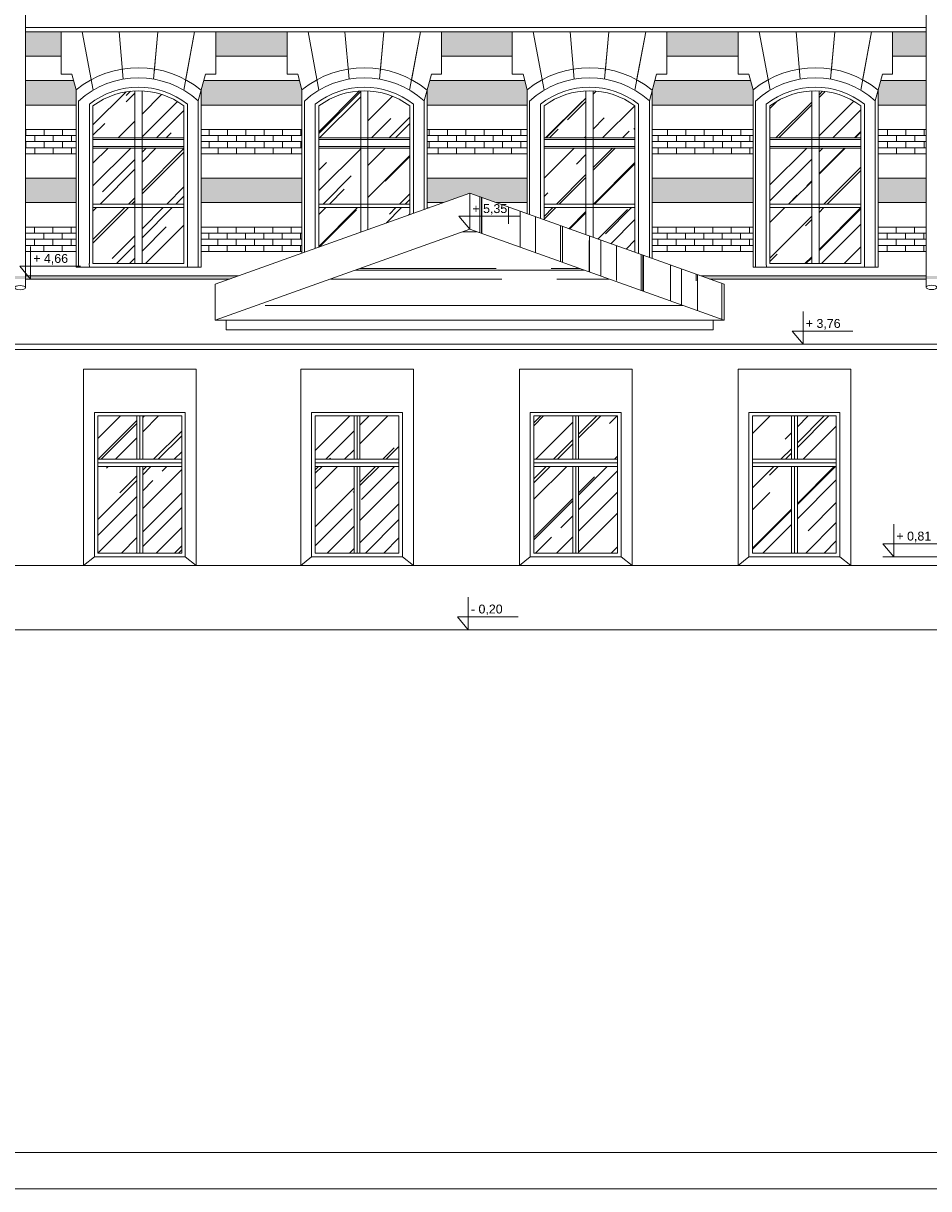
# Model space of a CAD drawing. Header units: millimetres. Extents: x -5254 to 173417, y -28809 to -6400.
# Tile 162 of 256: x 119627 to 120881, y -13512 to -11898. Entities that reach past the tile are written whole.
import ezdxf

# ---------------------------------------------------------------- set-up
doc = ezdxf.new("R2010")
doc.units = ezdxf.units.MM
for name, color, linetype, lineweight in [('me_cegła', 7, 'Continuous', 5), ('me_cienka', 7, 'Continuous', 15), ('me_cienkie', 7, 'Continuous', 9), ('me_drewno', 7, 'Continuous', 15), ('me_koty', 7, 'Continuous', 13), ('me_szyby', 7, 'Continuous', 13), ('me_tabela', 7, 'Continuous', 20), ('me_ściany', 7, 'Continuous', 20)]:
    doc.layers.add(name, color=color, linetype=linetype, lineweight=lineweight)
doc.styles.add('TABELKA', font='arial.ttf')

# ---------------------------------------------------------------- blocks, each defined once
blk = doc.blocks.new('KOTA')
at = {"color": 0}
for p, q in [((0, 0), (0, 50)), ((-16.6, 20), (76.8, 20)), ((-16.6, 20), (0, 0))]:
    blk.add_line(p, q, dxfattribs=at)
at = {"color": 0, "style": 'TABELKA', "flags": 4}
blk.add_attdef('POZIOM', (1.4, 25), '', height=13.7, rotation=360, dxfattribs=at)

msp = doc.modelspace()

# ---------------------------------------------------------------- hatches: boundary and pattern name
at = {"layer": 'me_cegła'}
h = msp.add_hatch(dxfattribs=at)
h.set_pattern_fill('AR-BRSTD', color=256, scale=0.125)
h.set_pattern_definition([(0, (122061.587, -11943.84), (0, 8.467725), []), (90, (122061.587, -11943.84), (-12.7, 8.467725), [8.467725, -8.467725])])
h.paths.add_polyline_path([(122163.55, -11911.04), (122061.59, -11910.96), (122061.59, -11943.84), (122163.55, -11943.84)])
h.paths.add_polyline_path([(121847.47, -11910.79), (121670.59, -11910.65), (121670.59, -11943.84), (121847.47, -11943.84)])
h.paths.add_polyline_path([(121456.47, -11910.48), (121280.59, -11910.34), (121280.59, -11943.84), (121456.47, -11943.84)])
h.paths.add_polyline_path([(121066.47, -11910.18), (120894.55, -11910.04), (120894.55, -11943.84), (121066.47, -11943.84)])
h.paths.add_polyline_path([(120616.97, -11910.04), (120518.09, -11910.04), (120518.09, -11943.84), (120616.97, -11943.84)])
h.paths.add_polyline_path([(120303.97, -11910.04), (120206.09, -11910.04), (120206.09, -11943.84), (120303.97, -11943.84)])
h.paths.add_polyline_path([(119991.97, -11910.04), (119893.13, -11910.04), (119893.13, -11943.84), (119991.97, -11943.84)])
h.paths.add_polyline_path([(119614.55, -11943.84), (119614.55, -11910.04), (119612.55, -11910.04), (119612.55, -11943.84)])
h.paths.add_polyline_path([(119629.55, -11910.04), (119629.55, -11943.84), (119679.02, -11943.84), (119679.02, -11910.04)])
h.paths.add_polyline_path([(120892.55, -11910.04), (120892.55, -11943.84), (120894.55, -11943.84), (120894.55, -11910.04)])
h.paths.add_polyline_path([(120877.55, -11943.84), (120877.55, -11910.04), (120831.09, -11910.04), (120831.09, -11943.84)])
h = msp.add_hatch(dxfattribs=at)
h.set_pattern_fill('AR-BRSTD', color=256, scale=0.125)
h.set_pattern_definition([(0, (118381.551, -12011.44), (0, 8.467725), []), (90, (118381.551, -12011.44), (-12.7, 8.467725), [8.467725, -8.467725])])
h.paths.add_polyline_path([(118493.55, -12011.44), (118493.55, -11977.64), (118381.55, -11977.64), (118381.55, -11987.59), (118437.55, -11987.59), (118437.55, -11990.59), (118381.55, -11990.59), (118381.55, -12011.44)])
h.paths.add_polyline_path([(118639.24, -12011.44), (118639.24, -11986.29), (118636.92, -11977.64), (118508.55, -11977.64), (118508.55, -12011.44)])
h.paths.add_polyline_path([(118872.65, -12011.44), (118872.65, -11977.64), (118815.04, -11977.64), (118812.59, -11986.79), (118812.59, -12011.44)])
h.paths.add_polyline_path([(118907.65, -12011.44), (118944.26, -12011.44), (118944.26, -11986.29), (118941.94, -11977.64), (118907.65, -11977.64)])
h.paths.add_polyline_path([(119252.24, -12011.44), (119252.24, -11986.29), (119249.92, -11977.64), (119120.06, -11977.64), (119117.61, -11986.79), (119117.61, -12011.44)])
h.paths.add_polyline_path([(119428.04, -11977.64), (119425.59, -11986.79), (119425.59, -12011.44), (119612.55, -12011.44), (119612.55, -11977.64)])
h.paths.add_polyline_path([(119876.62, -11977.64), (119873.09, -11990.79), (119873.09, -12011.44), (120012.7, -12011.44), (120012.7, -11990.29), (120009.31, -11977.64)])
h.paths.add_polyline_path([(120189.57, -11977.64), (120186.05, -11990.79), (120186.05, -12011.44), (120324.7, -12011.44), (120324.7, -11990.29), (120321.31, -11977.64)])
h.paths.add_polyline_path([(120501.57, -11977.64), (120498.05, -11990.79), (120498.05, -12011.44), (120637.7, -12011.44), (120637.7, -11990.29), (120634.31, -11977.64)])
h.paths.add_polyline_path([(121087.2, -12011.44), (121087.2, -11996.29), (121082.21, -11977.64), (120894.55, -11977.64), (120894.55, -12011.44)])
h.paths.add_polyline_path([(121477.2, -12011.44), (121477.2, -11994.29), (121472.74, -11977.64), (121265.68, -11977.64), (121260.55, -11996.79), (121260.55, -12011.44)])
h.paths.add_polyline_path([(121868.2, -12011.44), (121868.2, -11994.29), (121863.74, -11977.64), (121655.14, -11977.64), (121650.55, -11994.79), (121650.55, -12011.44)])
h.paths.add_polyline_path([(122163.55, -12011.44), (122163.55, -11977.64), (122046.14, -11977.64), (122041.55, -11994.79), (122041.55, -12011.44)])
h.paths.add_polyline_path([(119614.55, -12011.44), (119614.55, -11977.64), (119612.55, -11977.64), (119612.55, -12011.44)])
h.paths.add_polyline_path([(119629.55, -11977.64), (119629.55, -12011.44), (119699.75, -12011.44), (119699.75, -11990.29), (119696.36, -11977.64)])
h.paths.add_polyline_path([(120892.55, -11977.64), (120892.55, -12011.44), (120894.55, -12011.44), (120894.55, -11977.64)])
h.paths.add_polyline_path([(120877.55, -12011.44), (120877.55, -11977.64), (120814.57, -11977.64), (120811.05, -11990.79), (120811.05, -12011.44)])
h = msp.add_hatch(dxfattribs=at)
h.set_pattern_fill('AR-BRSTD', color=256, scale=0.125)
h.set_pattern_definition([(0, (120811.049, -12079.04), (0, 8.467725), []), (90, (120811.049, -12079.04), (-12.7, 8.46772), [8.46772, -8.46772])])
h.paths.add_polyline_path([(120498.05, -12045.24), (120498.05, -12079.04), (120637.7, -12079.04), (120637.7, -12045.24)])
h.paths.add_polyline_path([(120186.05, -12045.24), (120186.05, -12079.04), (120324.7, -12079.04), (120324.7, -12045.24)])
h.paths.add_polyline_path([(120012.7, -12079.04), (120012.7, -12045.24), (119873.09, -12045.24), (119873.09, -12079.04)])
h.paths.add_polyline_path([(119614.55, -12079.04), (119614.55, -12045.24), (119612.55, -12045.24), (119612.55, -12079.04)])
h.paths.add_polyline_path([(119629.55, -12045.24), (119629.55, -12079.04), (119699.75, -12079.04), (119699.75, -12045.24)])
h.paths.add_polyline_path([(120892.55, -12045.24), (120892.55, -12079.04), (120894.55, -12079.04), (120894.55, -12045.24)])
h.paths.add_polyline_path([(120877.55, -12079.04), (120877.55, -12045.24), (120811.05, -12045.24), (120811.05, -12079.04)])
h = msp.add_hatch(dxfattribs=at)
h.set_pattern_fill('AR-BRSTD', color=256, scale=0.125)
h.set_pattern_definition([(0, (120894.551, -12146.64), (0, 8.467725), []), (90, (120894.551, -12146.64), (-12.7, 8.467725), [8.467725, -8.467725])])
h.paths.add_polyline_path([(121087.2, -12146.64), (121087.2, -12112.84), (120894.55, -12112.84), (120894.55, -12146.64)])
h.paths.add_polyline_path([(121260.55, -12112.84), (121260.55, -12146.64), (121477.2, -12146.64), (121477.2, -12112.84)])
h.paths.add_polyline_path([(121868.2, -12146.64), (121868.2, -12112.84), (121650.55, -12112.84), (121650.55, -12146.64)])
h.paths.add_polyline_path([(122163.55, -12146.64), (122163.55, -12112.84), (122041.55, -12112.84), (122041.55, -12146.64)])
h.paths.add_polyline_path([(120811.05, -12112.84), (120811.05, -12146.64), (120877.55, -12146.64), (120877.55, -12112.84)])
h.paths.add_polyline_path([(120637.7, -12146.64), (120637.7, -12112.84), (120498.05, -12112.84), (120498.05, -12146.64)])
h.paths.add_polyline_path([(120186.05, -12112.84), (120186.05, -12146.64), (120208.4, -12146.64), (120245.05, -12133.54), (120281.7, -12146.64), (120324.7, -12146.64), (120324.7, -12112.84)])
h.paths.add_polyline_path([(120012.7, -12146.64), (120012.7, -12112.84), (119873.09, -12112.84), (119873.09, -12146.64)])
h.paths.add_polyline_path([(119699.75, -12146.64), (119699.75, -12112.84), (119629.55, -12112.84), (119629.55, -12146.64)])
h.paths.add_polyline_path([(119612.55, -12146.64), (119612.55, -12112.84), (119425.59, -12112.84), (119425.59, -12146.64)])
h.paths.add_polyline_path([(119117.61, -12112.84), (119117.61, -12146.64), (119252.24, -12146.64), (119252.24, -12112.84)])
h.paths.add_polyline_path([(118944.26, -12146.64), (118944.26, -12112.84), (118907.65, -12112.84), (118907.65, -12146.64)])
h.paths.add_polyline_path([(118812.59, -12112.84), (118812.59, -12146.64), (118872.65, -12146.64), (118872.65, -12112.84)])
h.paths.add_polyline_path([(118639.24, -12146.64), (118639.24, -12112.84), (118508.55, -12112.84), (118508.55, -12146.64)])
h = msp.add_hatch(dxfattribs=at)
h.set_pattern_fill('AR-BRSTD', color=256, scale=0.125)
h.set_pattern_definition([(0, (119629.551, -12214.24), (0, 8.467725), []), (90, (119629.551, -12214.24), (-12.7, 8.46772), [8.46772, -8.46772])])
h.paths.add_polyline_path([(119629.55, -12180.44), (119629.55, -12214.24), (119699.75, -12214.24), (119699.75, -12180.44)])
h.paths.add_polyline_path([(120012.7, -12214.24), (120012.7, -12180.44), (119873.09, -12180.44), (119873.09, -12214.24)])
h.paths.add_polyline_path([(120637.7, -12214.24), (120637.7, -12180.44), (120498.05, -12180.44), (120498.05, -12214.24)])
h.paths.add_polyline_path([(120877.55, -12214.24), (120877.55, -12180.44), (120811.05, -12180.44), (120811.05, -12214.24)])
h = msp.add_hatch(dxfattribs=at)
h.set_pattern_fill('AR-BRSTD', color=256, scale=0.125)
h.set_pattern_definition([(0, (123887.051, -12281.84), (0, 8.467725), []), (90, (123887.051, -12281.84), (-12.7, 8.467725), [8.467725, -8.467725])])
h.paths.add_polyline_path([(124621.55, -12281.84), (124621.55, -12248.04), (123887.05, -12248.04), (123887.05, -12281.84)])
h.paths.add_polyline_path([(123861.05, -12281.84), (123876.05, -12281.84), (123876.05, -12248.04), (123861.05, -12248.04)])
h.paths.add_polyline_path([(122163.55, -12281.84), (122163.55, -12248.04), (120894.55, -12248.04), (120894.55, -12281.84)])
h.paths.add_polyline_path([(120894.55, -12252.54), (120894.55, -12248.04), (120565.38, -12248.04), (120577.97, -12252.54)])
h.paths.add_polyline_path([(119912.13, -12252.54), (119924.72, -12248.04), (119612.55, -12248.04), (119612.55, -12252.54)])
h.paths.add_polyline_path([(119612.55, -12285.04), (119612.55, -12248.04), (118907.65, -12248.04), (118907.65, -12285.04)])
h.paths.add_polyline_path([(118872.65, -12285.04), (118872.65, -12248.04), (118508.55, -12248.04), (118508.55, -12285.04)])
h.paths.add_polyline_path([(118493.55, -12285.04), (118493.55, -12248.04), (118381.55, -12248.04), (118381.55, -12282.04), (118437.55, -12282.04), (118437.55, -12285.04)])
at = {"layer": 'me_szyby'}
h = msp.add_hatch(dxfattribs=at)
h.set_pattern_fill('AR-RROOF', color=256, scale=2.2, angle=45)
h.set_pattern_definition([(45, (107417.256, -22611.82), (47.41575, 126.442), [838.2, -111.76, 279.4, -55.88]), (45, (107450.05, -22539.51), (-92.0656, 13.03933), [167.64, -18.4404, 335.28, -41.91]), (45, (107403.426, -22558.476), (178.994465, 231.942055), [447.04, -78.232, 223.52, -55.88])])
h.paths.add_polyline_path([(119791.1, -12104.33), (119791.1, -12071.04), (119849.1, -12071.04), (119849.1, -12148.54), (119791.1, -12148.54)])
h.paths.add_polyline_path([(119849.1, -12012.67), (119849.1, -12057.04), (119791.1, -12057.04), (119791.1, -11991.9, -0.1493035)])
h.paths.add_polyline_path([(119781.1, -12057.04), (119723.1, -12057.04), (119723.1, -12012.67, -0.1493035), (119781.1, -11991.9)])
h.paths.add_polyline_path([(119723.1, -12148.54), (119723.1, -12071.04), (119781.1, -12071.04), (119781.1, -12104.33), (119781.1, -12148.54)])
h.paths.add_polyline_path([(119723.1, -12153.54), (119781.1, -12153.54), (119781.1, -12179.62), (119781.1, -12231.04), (119723.1, -12231.04)])
h.paths.add_polyline_path([(119849.1, -12231.04), (119791.1, -12231.04), (119791.1, -12179.62), (119791.1, -12153.54), (119791.1, -12153.54), (119849.1, -12153.54)])
h = msp.add_hatch(dxfattribs=at)
h.set_pattern_fill('AR-RROOF', color=256, scale=2.2, angle=45)
h.set_pattern_definition([(45, (107104.3, -22611.82), (47.41575, 126.442), [838.2, -111.76, 279.4, -55.88]), (45, (107137.1, -22539.51), (-92.0656, 13.03933), [167.64, -18.4404, 335.28, -41.91]), (45, (107090.472, -22558.476), (178.994465, 231.942055), [447.04, -78.232, 223.52, -55.88])])
h.paths.add_polyline_path([(120104.05, -12104.33), (120104.05, -12071.04), (120162.05, -12071.04), (120162.05, -12148.54), (120104.05, -12148.54)])
h.paths.add_polyline_path([(120104.05, -11991.9, -0.1493035), (120162.05, -12012.67), (120162.05, -12057.04), (120104.05, -12057.04)])
h.paths.add_polyline_path([(120036.05, -12012.67, -0.1493035), (120094.05, -11991.9), (120094.05, -12057.04), (120036.05, -12057.04)])
h.paths.add_polyline_path([(120036.05, -12071.04), (120094.05, -12071.04), (120094.05, -12104.33), (120094.05, -12148.54), (120036.05, -12148.54)])
h.paths.add_polyline_path([(120162.05, -12163.21), (120104.05, -12183.94), (120104.05, -12153.54), (120104.05, -12153.54), (120162.05, -12153.54)])
h.paths.add_polyline_path([(120094.05, -12187.51), (120036.05, -12208.25), (120036.05, -12153.54), (120094.05, -12153.54)])
h = msp.add_hatch(dxfattribs=at)
h.set_pattern_fill('AR-RROOF', color=256, scale=2.2, angle=45)
h.set_pattern_definition([(45, (106792.3, -22611.82), (47.41575, 126.442), [838.2, -111.76, 279.4, -55.88]), (45, (106825.1, -22539.51), (-92.0656, 13.03933), [167.64, -18.4404, 335.28, -41.91]), (45, (106778.472, -22558.476), (178.994465, 231.942055), [447.04, -78.232, 223.52, -55.88])])
h.paths.add_polyline_path([(120416.05, -12104.33), (120416.05, -12071.04), (120474.05, -12071.04), (120474.05, -12148.54), (120416.05, -12148.54)])
h.paths.add_polyline_path([(120416.05, -11991.9, -0.1493035), (120474.05, -12012.67), (120474.05, -12057.04), (120416.05, -12057.04)])
h.paths.add_polyline_path([(120348.05, -12012.67, -0.1493035), (120406.05, -11991.9), (120406.05, -12057.04), (120348.05, -12057.04)])
h.paths.add_polyline_path([(120348.05, -12071.04), (120406.05, -12071.04), (120406.05, -12104.33), (120406.05, -12148.54), (120348.05, -12148.54)])
h.paths.add_polyline_path([(120406.05, -12191.09), (120348.05, -12170.36), (120348.05, -12153.54), (120406.05, -12153.54)])
h.paths.add_polyline_path([(120474.05, -12215.4), (120416.05, -12194.66), (120416.05, -12153.54), (120416.05, -12153.54), (120474.05, -12153.54)])
h = msp.add_hatch(dxfattribs=at)
h.set_pattern_fill('AR-RROOF', color=256, scale=2.2, angle=45)
h.set_pattern_definition([(45, (106479.3, -22611.82), (47.41575, 126.442), [838.2, -111.76, 279.4, -55.88]), (45, (106512.1, -22539.51), (-92.0656, 13.03933), [167.64, -18.4404, 335.28, -41.91]), (45, (106465.472, -22558.476), (178.994465, 231.942055), [447.04, -78.232, 223.52, -55.88])])
h.paths.add_polyline_path([(120729.05, -12104.33), (120729.05, -12071.04), (120787.05, -12071.04), (120787.05, -12148.54), (120729.05, -12148.54)])
h.paths.add_polyline_path([(120787.05, -12012.67), (120787.05, -12057.04), (120729.05, -12057.04), (120729.05, -11991.9, -0.1493035)])
h.paths.add_polyline_path([(120719.05, -12057.04), (120661.05, -12057.04), (120661.05, -12012.67, -0.1493035), (120719.05, -11991.9)])
h.paths.add_polyline_path([(120661.05, -12148.54), (120661.05, -12071.04), (120719.05, -12071.04), (120719.05, -12104.33), (120719.05, -12148.54)])
h.paths.add_polyline_path([(120661.05, -12153.54), (120719.05, -12153.54), (120719.05, -12179.62), (120719.05, -12231.04), (120661.05, -12231.04)])
h.paths.add_polyline_path([(120787.05, -12231.04), (120729.05, -12231.04), (120729.05, -12179.62), (120729.05, -12153.54), (120729.05, -12153.54), (120787.05, -12153.54)])
h = msp.add_hatch(dxfattribs=at)
h.set_pattern_fill('AR-RROOF', color=256, scale=2.2, angle=90)
h.set_pattern_definition([(90, (102824.3, -23994.794), (-55.88, 122.936), [838.2, -111.76, 279.4, -55.88]), (90, (102796.36, -23920.474), (-74.3204, -55.88), [167.64, -18.4404, 335.28, -41.91]), (90, (102776.804, -23966.854), (-37.4396, 290.576), [447.04, -78.232, 223.52, -55.88])])
h.paths.add_polyline_path([(120245.05, -12183.54), (120230.14, -12165.54), (120245.05, -12165.54)], flags=17)
h.paths.add_polyline_path([(120245.05, -12133.54), (120245.05, -12183.54), (120597.55, -12309.54), (120597.55, -12259.54)])
h = msp.add_hatch(dxfattribs=at)
h.set_pattern_fill('AR-RROOF', color=256, scale=3)
h.set_pattern_definition([(0, (102824.3, -22615.82), (167.64, 76.2), [1143, -152.4, 381, -76.2]), (0, (102925.65, -22577.72), (-76.2, 101.346), [228.6, -25.146, 457.2, -57.15]), (0, (102862.4, -22551.05), (396.24, 51.054), [609.6, -106.68, 304.8, -76.2])])
h.paths.add_polyline_path([(120582.55, -12309.54), (120597.55, -12309.54), (120245.05, -12183.54), (119892.55, -12309.54), (119907.55, -12309.54)])
h = msp.add_hatch(dxfattribs=at)
h.set_pattern_fill('AR-RROOF', color=256, scale=2.2, angle=45)
h.set_pattern_definition([(45, (102824.3, -22615.82), (47.41575, 126.442), [838.2, -111.76, 279.4, -55.88]), (45, (102857.1, -22543.51), (-92.06559, 13.03933), [167.64, -18.4404, 335.28, -41.91]), (45, (102810.472, -22562.476), (178.994465, 231.942055), [447.04, -78.232, 223.52, -55.88])])
h.paths.add_polyline_path([(120699.05, -12632.04), (120753.05, -12632.04), (120753.05, -12512.04), (120699.05, -12512.04)])
h.paths.add_polyline_path([(120637.05, -12512.04), (120637.05, -12632.04), (120691.05, -12632.04), (120691.05, -12512.04)])
h.paths.add_polyline_path([(120699.05, -12502.04), (120753.05, -12502.04), (120753.05, -12442.04), (120699.05, -12442.04)])
h.paths.add_polyline_path([(120637.05, -12502.04), (120691.05, -12502.04), (120691.05, -12442.04), (120637.05, -12442.04)])
h.paths.add_polyline_path([(120450.05, -12442.04), (120396.05, -12442.04), (120396.05, -12502.04), (120450.05, -12502.04)])
h.paths.add_polyline_path([(120388.05, -12442.04), (120334.05, -12442.04), (120334.05, -12502.04), (120388.05, -12502.04)])
h.paths.add_polyline_path([(120450.05, -12512.04), (120396.05, -12512.04), (120396.05, -12632.04), (120450.05, -12632.04)])
h.paths.add_polyline_path([(120388.05, -12512.04), (120334.05, -12512.04), (120334.05, -12632.04), (120388.05, -12632.04)])
h.paths.add_polyline_path([(120093.05, -12632.04), (120147.05, -12632.04), (120147.05, -12512.04), (120093.05, -12512.04)])
h.paths.add_polyline_path([(120093.05, -12502.04), (120147.05, -12502.04), (120147.05, -12442.04), (120093.05, -12442.04)])
h.paths.add_polyline_path([(120031.05, -12502.04), (120085.05, -12502.04), (120085.05, -12442.04), (120031.05, -12442.04)])
h.paths.add_polyline_path([(120031.05, -12632.04), (120085.05, -12632.04), (120085.05, -12512.04), (120031.05, -12512.04)])
h.paths.add_polyline_path([(119846.05, -12442.04), (119792.05, -12442.04), (119792.05, -12502.04), (119846.05, -12502.04)])
h.paths.add_polyline_path([(119784.05, -12442.04), (119730.05, -12442.04), (119730.05, -12502.04), (119784.05, -12502.04)])
h.paths.add_polyline_path([(119792.05, -12632.04), (119846.05, -12632.04), (119846.05, -12512.04), (119792.05, -12512.04)])
h.paths.add_polyline_path([(119730.05, -12632.04), (119784.05, -12632.04), (119784.05, -12512.04), (119730.05, -12512.04)])
h.paths.add_polyline_path([(119045.65, -12505.33), (119093.65, -12505.33), (119093.65, -12450.04, 0.1713719), (119045.65, -12429.56)])
h.paths.add_polyline_path([(118987.65, -12505.33), (119035.65, -12505.33), (119035.65, -12429.56, 0.1713719), (118987.65, -12450.04)])
h.paths.add_polyline_path([(118987.65, -12573.6), (119035.65, -12573.6), (119035.65, -12519.33), (118987.65, -12519.33)])
h.paths.add_polyline_path([(119045.65, -12573.6), (119093.65, -12573.6), (119093.65, -12519.33), (119045.65, -12519.33)])
h.paths.add_polyline_path([(119045.65, -12644.04), (119093.65, -12644.04), (119093.65, -12578.6), (119045.65, -12578.6), (119045.65, -12592.62)])
h.paths.add_polyline_path([(119035.65, -12592.62), (119035.65, -12578.6), (118987.65, -12578.6), (118987.65, -12644.04), (119035.65, -12644.04)])

# ---------------------------------------------------------------- linework, layer by layer
at = {"layer": 'me_cienka'}
for p, q in [((119629.55, -12264.37), (119629.55, -10994.04)), ((120877.55, -12264.08), (120877.55, -10994.04)), ((119549.05, -12342.54), (120961.05, -12342.54)), ((119549.05, -12350.04), (120941.05, -12350.04))]:
    msp.add_line(p, q, dxfattribs=at)
msp.add_ellipse((119622.05, -12264.37), major_axis=(7.5, 0), ratio=0.4, dxfattribs=at)
at = {"layer": 'me_cienka', "extrusion": (0, 0, -1)}
msp.add_ellipse((120885.05, -12264.08), major_axis=(-7.5, 0), ratio=0.4, dxfattribs=at)
at = {"layer": 'me_cienkie'}
for p, q in [((119679.02, -11943.84), (119629.55, -11943.84)), ((119991.97, -11943.84), (119893.13, -11943.84)), ((120303.97, -11943.84), (120206.09, -11943.84)), ((120616.97, -11943.84), (120518.09, -11943.84)), ((120877.55, -11943.84), (120831.09, -11943.84)), ((119696.36, -11977.64), (119629.55, -11977.64)), ((119699.75, -11990.29), (119699.75, -12236.04)), ((120009.31, -11977.64), (119876.62, -11977.64)), ((120012.7, -11990.29), (120012.7, -12216.59)), ((120321.31, -11977.64), (120189.57, -11977.64)), ((120324.7, -11990.29), (120324.7, -12162.01)), ((120634.31, -11977.64), (120501.57, -11977.64)), ((120637.7, -11990.29), (120637.7, -12236.04)), ((120877.55, -11977.64), (120814.57, -11977.64)), ((119873.09, -11990.79), (119873.09, -12236.04)), ((120186.05, -11990.79), (120186.05, -12154.63)), ((120498.05, -11990.79), (120498.05, -12223.97)), ((120811.05, -11990.79), (120811.05, -12236.04)), ((119699.75, -12011.44), (119629.55, -12011.44)), ((120012.7, -12011.44), (119873.09, -12011.44)), ((120324.7, -12011.44), (120186.05, -12011.44)), ((120637.7, -12011.44), (120498.05, -12011.44)), ((120877.55, -12011.44), (120811.05, -12011.44)), ((119699.75, -12045.24), (119629.55, -12045.24)), ((120012.7, -12045.24), (119873.09, -12045.24)), ((120324.7, -12045.24), (120186.05, -12045.24)), ((120637.7, -12045.24), (120498.05, -12045.24)), ((120877.55, -12045.24), (120811.05, -12045.24)), ((119699.75, -12079.04), (119629.55, -12079.04)), ((120012.7, -12079.04), (119873.09, -12079.04)), ((120324.7, -12079.04), (120186.05, -12079.04)), ((120637.7, -12079.04), (120498.05, -12079.04)), ((120877.55, -12079.04), (120811.05, -12079.04)), ((119699.75, -12112.84), (119629.55, -12112.84)), ((120012.7, -12112.84), (119873.09, -12112.84)), ((120324.7, -12112.84), (120186.05, -12112.84)), ((120637.7, -12112.84), (120498.05, -12112.84)), ((120877.55, -12112.84), (120811.05, -12112.84)), ((120245.05, -12133.54), (119892.55, -12259.54)), ((120245.05, -12183.54), (120245.05, -12133.54)), ((120597.55, -12259.54), (120245.05, -12133.54)), ((119699.75, -12146.64), (119629.55, -12146.64)), ((120012.7, -12146.64), (119873.09, -12146.64)), ((120208.4, -12146.64), (120186.05, -12146.64)), ((120324.7, -12146.64), (120281.7, -12146.64)), ((120637.7, -12146.64), (120498.05, -12146.64)), ((120877.55, -12146.64), (120811.05, -12146.64)), ((120188.82, -12153.64), (120186.05, -12153.64)), ((119699.75, -12180.44), (119629.55, -12180.44)), ((120012.7, -12180.44), (119873.09, -12180.44)), ((120245.05, -12183.54), (119892.55, -12309.54)), ((120245.05, -12183.54), (120597.55, -12309.54)), ((120637.7, -12180.44), (120498.05, -12180.44)), ((120877.55, -12180.44), (120811.05, -12180.44)), ((119699.75, -12214.24), (119629.55, -12214.24)), ((120012.7, -12214.24), (119873.09, -12214.24)), ((120637.7, -12214.24), (120498.05, -12214.24)), ((120877.55, -12214.24), (120811.05, -12214.24)), ((119924.72, -12248.04), (119629.55, -12248.04)), ((119867.1, -12236.04), (119705.1, -12236.04)), ((119859.07, -12236.04), (119713.17, -12236.04)), ((119855.1, -12236.04), (119717.1, -12236.04)), ((119854.1, -12236.04), (119718.1, -12236.04)), ((120877.55, -12248.04), (120565.38, -12248.04)), ((120805.05, -12236.04), (120643.05, -12236.04)), ((120797.03, -12236.04), (120651.12, -12236.04)), ((120793.05, -12236.04), (120655.05, -12236.04)), ((120792.05, -12236.04), (120656.05, -12236.04)), ((119892.55, -12309.54), (119892.55, -12259.54)), ((120597.55, -12309.54), (120597.55, -12259.54)), ((119907.55, -12309.54), (119892.55, -12309.54)), ((120582.55, -12309.54), (119907.55, -12309.54)), ((119907.55, -12309.54), (119907.55, -12322.54)), ((120582.55, -12322.54), (120582.55, -12309.54)), ((120582.55, -12309.54), (120597.55, -12309.54)), ((119907.55, -12322.54), (120582.55, -12322.54)), ((119866.05, -12377.04), (119710.05, -12377.04)), ((119710.05, -12649.04), (119710.05, -12377.04)), ((119866.05, -12649.04), (119866.05, -12377.04)), ((120167.05, -12377.04), (120011.05, -12377.04)), ((120011.05, -12649.04), (120011.05, -12377.04)), ((120167.05, -12649.04), (120167.05, -12377.04)), ((120470.05, -12377.04), (120314.05, -12377.04)), ((120314.05, -12649.04), (120314.05, -12377.04)), ((120470.05, -12649.04), (120470.05, -12377.04)), ((120773.05, -12377.04), (120617.05, -12377.04)), ((120617.05, -12649.04), (120617.05, -12377.04)), ((120773.05, -12649.04), (120773.05, -12377.04)), ((120941.05, -12649.04), (119545.05, -12649.04)), ((119710.05, -12649.04), (119725.05, -12637.04)), ((119866.05, -12649.04), (119851.05, -12637.04)), ((120026.05, -12637.04), (120011.05, -12649.04)), ((120167.05, -12649.04), (120152.05, -12637.04)), ((120329.05, -12637.04), (120314.05, -12649.04)), ((120470.05, -12649.04), (120455.05, -12637.04)), ((120632.05, -12637.04), (120617.05, -12649.04)), ((120758.05, -12637.04), (120773.05, -12649.04)), ((120817.62, -12637.04), (120901.64, -12637.04))]:
    msp.add_line(p, q, dxfattribs=at)
for points in [[(119679.02, -11968.89), (119679.02, -11910.04)], [(119723.25, -11990.98), (119708.19, -11910.04)], [(119765.08, -11975.59), (119759.23, -11910.04)], [(119807.07, -11975.57), (119812.92, -11910.04)], [(119807.86, -11966.78), (119812.92, -11910.04)], [(119848.91, -11990.94), (119863.95, -11910.04)], [(119851.42, -11977.41), (119863.95, -11910.04)], [(119893.13, -11968.89), (119893.13, -11910.04)], [(119991.97, -11968.89), (119991.97, -11910.04)], [(120036.2, -11990.98), (120021.15, -11910.04)], [(120078.03, -11975.59), (120072.18, -11910.04)], [(120120.03, -11975.57), (120125.88, -11910.04)], [(120120.81, -11966.78), (120125.88, -11910.04)], [(120161.86, -11990.94), (120176.91, -11910.04)], [(120164.38, -11977.41), (120176.91, -11910.04)], [(120206.09, -11968.89), (120206.09, -11910.04)], [(120303.97, -11968.89), (120303.97, -11910.04)], [(120348.2, -11990.98), (120333.15, -11910.04)], [(120390.03, -11975.59), (120384.18, -11910.04)], [(120432.03, -11975.57), (120437.88, -11910.04)], [(120432.81, -11966.78), (120437.88, -11910.04)], [(120473.86, -11990.94), (120488.91, -11910.04)], [(120476.38, -11977.41), (120488.91, -11910.04)], [(120518.09, -11968.89), (120518.09, -11910.04)], [(120616.97, -11968.89), (120616.97, -11910.04)], [(120661.2, -11990.98), (120646.15, -11910.04)], [(120703.03, -11975.59), (120697.18, -11910.04)], [(120745.03, -11975.57), (120750.88, -11910.04)], [(120745.81, -11966.78), (120750.88, -11910.04)], [(120786.86, -11990.94), (120801.91, -11910.04)], [(120789.38, -11977.41), (120801.91, -11910.04)], [(120831.09, -11968.89), (120831.09, -11910.04)], [(119694.02, -11968.89), (119679.02, -11968.89)], [(119699.75, -11990.29), (119694.02, -11968.89)], [(119699.75, -11990.29), (119694.02, -11968.89)], [(119869.07, -12005.79), (119878.96, -11968.89)], [(119878.96, -11968.89), (119893.13, -11968.89)], [(120006.97, -11968.89), (119991.97, -11968.89)], [(120012.7, -11990.29), (120006.97, -11968.89)], [(120012.7, -11990.29), (120006.97, -11968.89)], [(120182.03, -12005.79), (120191.92, -11968.89)], [(120191.92, -11968.89), (120206.09, -11968.89)], [(120318.97, -11968.89), (120303.97, -11968.89)], [(120324.7, -11990.29), (120318.97, -11968.89)], [(120324.7, -11990.29), (120318.97, -11968.89)], [(120494.03, -12005.79), (120503.92, -11968.89)], [(120503.92, -11968.89), (120518.09, -11968.89)], [(120631.97, -11968.89), (120616.97, -11968.89)], [(120637.7, -11990.29), (120631.97, -11968.89)], [(120637.7, -11990.29), (120631.97, -11968.89)], [(120807.03, -12005.79), (120816.92, -11968.89)], [(120816.92, -11968.89), (120831.09, -11968.89)], [(119703.07, -12231.04), (119703.07, -12005.87)], [(119869.07, -12231.04), (119869.07, -12005.79)], [(120016.03, -12215.4), (120016.03, -12005.87)], [(120182.03, -12156.07), (120182.03, -12005.79)], [(120328.03, -12163.2), (120328.03, -12005.87)], [(120494.03, -12222.54), (120494.03, -12005.79)], [(120641.03, -12231.04), (120641.03, -12005.87)], [(120807.03, -12231.04), (120807.03, -12005.79)], [(119713.17, -12236.04), (119703.07, -12236.04), (119703.07, -12231.04)], [(119859.07, -12236.04), (119869.07, -12236.04), (119869.07, -12231.04)], [(120651.12, -12236.04), (120641.03, -12236.04), (120641.03, -12231.04)], [(120797.03, -12236.04), (120807.03, -12236.04), (120807.03, -12231.04)], [(119703.07, -12236.04), (119699.75, -12236.04)], [(119869.07, -12236.04), (119873.09, -12236.04)], [(120641.03, -12236.04), (120637.7, -12236.04)], [(120807.03, -12236.04), (120811.05, -12236.04)]]:
    msp.add_lwpolyline(points, dxfattribs=at)
for centre, radius, start, end in [((119786.12, -12097.29), 137.5, 50.76242, 128.91191), ((119786.12, -12097.29), 123.5, 47.80264, 132.25355), ((120099.07, -12097.29), 137.5, 50.76242, 128.91191), ((120099.07, -12097.29), 123.5, 47.80264, 132.25355), ((120411.07, -12097.29), 137.5, 50.76242, 128.91191), ((120411.07, -12097.29), 123.5, 47.80264, 132.25355), ((120724.07, -12097.29), 137.5, 50.76242, 128.91191), ((120724.07, -12097.29), 123.5, 47.80264, 132.25355)]:
    msp.add_arc(centre, radius, start, end, dxfattribs=at)
at = {"layer": 'me_drewno'}
for p, q in [((119851.05, -12437.04), (119725.05, -12437.04)), ((119725.05, -12437.04), (119725.05, -12637.04)), ((119846.05, -12442.04), (119730.05, -12442.04)), ((119730.05, -12442.04), (119730.05, -12632.04)), ((119784.05, -12442.04), (119784.05, -12502.04)), ((119788.05, -12442.04), (119788.05, -12502.04)), ((119792.05, -12442.04), (119792.05, -12502.04)), ((119846.05, -12632.04), (119846.05, -12442.04)), ((119851.05, -12637.04), (119851.05, -12437.04)), ((120152.05, -12437.04), (120026.05, -12437.04)), ((120026.05, -12437.04), (120026.05, -12637.04)), ((120147.05, -12442.04), (120031.05, -12442.04)), ((120031.05, -12442.04), (120031.05, -12632.04)), ((120085.05, -12442.04), (120085.05, -12502.04)), ((120089.05, -12442.04), (120089.05, -12502.04)), ((120093.05, -12442.04), (120093.05, -12502.04)), ((120147.05, -12632.04), (120147.05, -12442.04)), ((120152.05, -12637.04), (120152.05, -12437.04)), ((120455.05, -12437.04), (120329.05, -12437.04)), ((120329.05, -12437.04), (120329.05, -12637.04)), ((120450.05, -12442.04), (120334.05, -12442.04)), ((120334.05, -12442.04), (120334.05, -12632.04)), ((120388.05, -12442.04), (120388.05, -12502.04)), ((120392.05, -12442.04), (120392.05, -12502.04)), ((120396.05, -12442.04), (120396.05, -12502.04)), ((120450.05, -12632.04), (120450.05, -12442.04)), ((120455.05, -12637.04), (120455.05, -12437.04)), ((120758.05, -12437.04), (120632.05, -12437.04)), ((120632.05, -12437.04), (120632.05, -12637.04)), ((120753.05, -12442.04), (120637.05, -12442.04)), ((120637.05, -12442.04), (120637.05, -12632.04)), ((120691.05, -12442.04), (120691.05, -12502.04)), ((120695.05, -12442.04), (120695.05, -12502.04)), ((120699.05, -12442.04), (120699.05, -12502.04)), ((120753.05, -12632.04), (120753.05, -12442.04)), ((120758.05, -12637.04), (120758.05, -12437.04)), ((119846.05, -12502.04), (119730.05, -12502.04)), ((120147.05, -12502.04), (120031.05, -12502.04)), ((120450.05, -12502.04), (120334.05, -12502.04)), ((120753.05, -12502.04), (120637.05, -12502.04)), ((119846.05, -12507.04), (119730.05, -12507.04)), ((119846.05, -12512.04), (119730.05, -12512.04)), ((119784.05, -12512.04), (119784.05, -12632.04)), ((119788.05, -12512.04), (119788.05, -12632.04)), ((119792.05, -12512.04), (119792.05, -12632.04)), ((120147.05, -12507.04), (120031.05, -12507.04)), ((120147.05, -12512.04), (120031.05, -12512.04)), ((120085.05, -12512.04), (120085.05, -12632.04)), ((120089.05, -12512.04), (120089.05, -12632.04)), ((120093.05, -12512.04), (120093.05, -12632.04)), ((120450.05, -12507.04), (120334.05, -12507.04)), ((120450.05, -12512.04), (120334.05, -12512.04)), ((120388.05, -12512.04), (120388.05, -12632.04)), ((120392.05, -12512.04), (120392.05, -12632.04)), ((120396.05, -12512.04), (120396.05, -12632.04)), ((120753.05, -12507.04), (120637.05, -12507.04)), ((120753.05, -12512.04), (120637.05, -12512.04)), ((120691.05, -12512.04), (120691.05, -12632.04)), ((120695.05, -12512.04), (120695.05, -12632.04)), ((120699.05, -12512.04), (120699.05, -12632.04)), ((119730.05, -12632.04), (119846.05, -12632.04)), ((120031.05, -12632.04), (120147.05, -12632.04)), ((120334.05, -12632.04), (120450.05, -12632.04)), ((120637.05, -12632.04), (120753.05, -12632.04)), ((119725.05, -12637.04), (119851.05, -12637.04)), ((120026.05, -12637.04), (120152.05, -12637.04)), ((120329.05, -12637.04), (120455.05, -12637.04)), ((120632.05, -12637.04), (120758.05, -12637.04))]:
    msp.add_line(p, q, dxfattribs=at)
for points in [[(119781.1, -12104.33), (119781.1, -11991.9)], [(119791.1, -12104.33), (119791.1, -11991.9)], [(120094.05, -12104.33), (120094.05, -11991.9)], [(120104.05, -12104.33), (120104.05, -11991.9)], [(120406.05, -12104.33), (120406.05, -11991.9)], [(120416.05, -12104.33), (120416.05, -11991.9)], [(120719.05, -12104.33), (120719.05, -11991.9)], [(120729.05, -12104.33), (120729.05, -11991.9)], [(119718.1, -12231.04), (119718.1, -12010.2)], [(119723.1, -12231.04), (119723.1, -12012.67)], [(119849.1, -12231.04), (119849.1, -12012.67)], [(119854.1, -12231.04), (119854.1, -12010.2)], [(120031.05, -12210.03), (120031.05, -12010.2)], [(120036.05, -12208.25), (120036.05, -12012.67)], [(120162.05, -12163.21), (120162.05, -12012.67)], [(120167.05, -12161.42), (120167.05, -12010.2)], [(120343.05, -12168.57), (120343.05, -12010.2)], [(120348.05, -12170.36), (120348.05, -12012.67)], [(120474.05, -12215.4), (120474.05, -12012.67)], [(120479.05, -12217.18), (120479.05, -12010.2)], [(120656.05, -12231.04), (120656.05, -12010.2)], [(120661.05, -12231.04), (120661.05, -12012.67)], [(120787.05, -12231.04), (120787.05, -12012.67)], [(120792.05, -12231.04), (120792.05, -12010.2)], [(119718.1, -12038.39), (119718.1, -12035.69)], [(119854.1, -12037.04), (119854.1, -12034.35)], [(120031.05, -12038.39), (120031.05, -12035.69)], [(120167.05, -12037.04), (120167.05, -12034.35)], [(120167.05, -12037.04), (120167.05, -12034.35)], [(120343.05, -12038.39), (120343.05, -12035.69)], [(120479.05, -12037.04), (120479.05, -12034.35)], [(120656.05, -12038.39), (120656.05, -12035.69)], [(120792.05, -12037.04), (120792.05, -12034.35)], [(119849.1, -12057.04), (119723.1, -12057.04)], [(119849.1, -12059.04), (119723.1, -12059.04)], [(119849.1, -12069.04), (119723.1, -12069.04)], [(119849.1, -12071.04), (119723.1, -12071.04)], [(120162.05, -12057.04), (120036.05, -12057.04)], [(120162.05, -12059.04), (120036.05, -12059.04)], [(120162.05, -12069.04), (120036.05, -12069.04)], [(120162.05, -12071.04), (120036.05, -12071.04)], [(120474.05, -12057.04), (120348.05, -12057.04)], [(120474.05, -12059.04), (120348.05, -12059.04)], [(120474.05, -12069.04), (120348.05, -12069.04)], [(120474.05, -12071.04), (120348.05, -12071.04)], [(120787.05, -12057.04), (120661.05, -12057.04)], [(120787.05, -12059.04), (120661.05, -12059.04)], [(120787.05, -12069.04), (120661.05, -12069.04)], [(120787.05, -12071.04), (120661.05, -12071.04)], [(119781.1, -12179.62), (119781.1, -12104.33)], [(119791.1, -12179.62), (119791.1, -12104.33)], [(120094.05, -12179.62), (120094.05, -12104.33)], [(120104.05, -12179.62), (120104.05, -12104.33)], [(120406.05, -12179.62), (120406.05, -12104.33)], [(120416.05, -12179.62), (120416.05, -12104.33)], [(120719.05, -12179.62), (120719.05, -12104.33)], [(120729.05, -12179.62), (120729.05, -12104.33)], [(119791.1, -12148.54), (119723.1, -12148.54)], [(119849.1, -12148.54), (119791.1, -12148.54)], [(120104.05, -12148.54), (120036.05, -12148.54)], [(120162.05, -12148.54), (120104.05, -12148.54)], [(120416.05, -12148.54), (120348.05, -12148.54)], [(120474.05, -12148.54), (120416.05, -12148.54)], [(120729.05, -12148.54), (120661.05, -12148.54)], [(120787.05, -12148.54), (120729.05, -12148.54)], [(119791.1, -12153.54), (119723.1, -12153.54)], [(119849.1, -12153.54), (119791.1, -12153.54)], [(120104.05, -12153.54), (120036.05, -12153.54)], [(120162.05, -12153.54), (120104.05, -12153.54)], [(120416.05, -12153.54), (120348.05, -12153.54)], [(120474.05, -12153.54), (120416.05, -12153.54)], [(120729.05, -12153.54), (120661.05, -12153.54)], [(120787.05, -12153.54), (120729.05, -12153.54)], [(119781.1, -12231.04), (119781.1, -12179.62)], [(119791.1, -12231.04), (119791.1, -12179.62)], [(120094.05, -12187.51), (120094.05, -12179.62)], [(120104.05, -12183.94), (120104.05, -12179.62)], [(120406.05, -12191.09), (120406.05, -12179.62)], [(120416.05, -12194.66), (120416.05, -12179.62)], [(120719.05, -12231.04), (120719.05, -12179.62)], [(120729.05, -12231.04), (120729.05, -12179.62)], [(119854.1, -12236.04), (119718.14, -12236.04), (119718.05, -12231.04)], [(119849.1, -12231.04), (119723.1, -12231.04)], [(119849.1, -12236.04), (119854.1, -12236.04), (119854.1, -12231.04)], [(120792.05, -12236.04), (120656.1, -12236.04), (120656.01, -12231.04)], [(120787.05, -12231.04), (120661.05, -12231.04)], [(120787.05, -12236.04), (120792.05, -12236.04), (120792.05, -12231.04)]]:
    msp.add_lwpolyline(points, dxfattribs=at)
for centre, radius, start, end in [((119786.1, -12097.24), 110.46, 52.00207, 127.99793), ((120099.05, -12097.24), 110.46, 52.00207, 127.99793), ((120411.05, -12097.24), 110.46, 52.00207, 127.99793), ((120724.05, -12097.24), 110.46, 52.00207, 127.99793), ((119786.1, -12097.24), 105.46, 53.31545, 126.68455), ((120099.05, -12097.24), 105.46, 53.31545, 126.68455), ((120411.05, -12097.24), 105.46, 53.31545, 126.68455), ((120724.05, -12097.24), 105.46, 53.31545, 126.68455)]:
    msp.add_arc(centre, radius, start, end, dxfattribs=at)
at = {"layer": 'me_tabela'}
for points in [[(117986.47, -13512.08), (124986.47, -13512.08), (124986.47, -10542.08), (117986.47, -10542.08)], [(118036.47, -13462.08), (124936.47, -13462.08), (124936.47, -10592.08), (118036.47, -10592.08)]]:
    msp.add_lwpolyline(points, close=True, dxfattribs=at)
at = {"layer": 'me_ściany'}
for p, q in [((119629.55, -11904.04), (120877.55, -11904.04)), ((119629.55, -11910.04), (120877.55, -11910.04)), ((119912.13, -12252.54), (119629.55, -12252.54)), ((120877.55, -12252.54), (120577.97, -12252.54)), ((119545.05, -12342.54), (120941.05, -12342.54)), ((120941.05, -12738.04), (119545.05, -12738.04))]:
    msp.add_line(p, q, dxfattribs=at)

# ---------------------------------------------------------------- block references
at = {"layer": 'me_koty'}
ref = msp.add_blockref('KOTA', (120245.05, -12183.54), dxfattribs=dict(at, xscale=0.8999999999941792, yscale=0.8999999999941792, zscale=0.6))
ref.add_attrib('POZIOM', '+ 5,35', (120248.79, -12161.04), dxfattribs={"layer": '0', "height": 12.303, "style": 'TABELKA', "flags": 4})
ref = msp.add_blockref('KOTA', (119636.59, -12252.54), dxfattribs=dict(at, xscale=0.8999999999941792, yscale=0.8999999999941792, zscale=0.6))
ref.add_attrib('POZIOM', '+ 4,66', (119640.33, -12230.04), dxfattribs={"layer": '0', "height": 12.303, "style": 'TABELKA', "flags": 4})
ref = msp.add_blockref('KOTA', (120706.98, -12342.54), dxfattribs=dict(at, xscale=0.8999999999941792, yscale=0.8999999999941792, zscale=0.6))
ref.add_attrib('POZIOM', '+ 3,76', (120710.72, -12320.04), dxfattribs={"layer": '0', "height": 12.303, "style": 'TABELKA', "flags": 4})
ref = msp.add_blockref('KOTA', (120832.53, -12637.04), dxfattribs=dict(at, xscale=0.8999999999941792, yscale=0.8999999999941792, zscale=0.6))
ref.add_attrib('POZIOM', '+ 0,81', (120836.27, -12614.54), dxfattribs={"layer": '0', "height": 12.303, "style": 'TABELKA', "flags": 4})
ref = msp.add_blockref('KOTA', (120243.05, -12738.04), dxfattribs=dict(at, xscale=0.8999999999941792, yscale=0.8999999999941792, zscale=0.6))
ref.add_attrib('POZIOM', '- 0,20', (120246.79, -12715.54), dxfattribs={"layer": '0', "height": 12.303, "style": 'TABELKA', "flags": 4})

doc.saveas('drawing.dxf')
